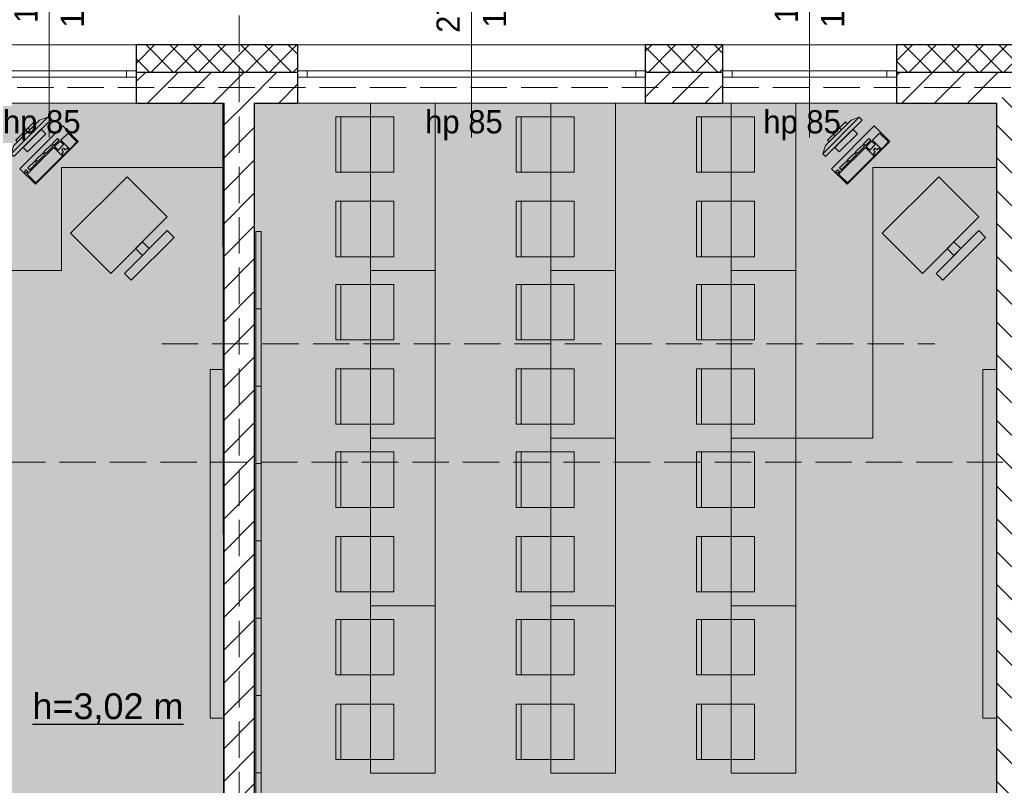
# Model space of a CAD drawing. Header units: millimetres. Extents: x -40063 to 512011, y 350190 to 687060.
# Tile 55 of 256: x 189209 to 196853, y 424472 to 430411. Entities that reach past the tile are written whole.
import ezdxf
from ezdxf.enums import TextEntityAlignment as Align

# ---------------------------------------------------------------- set-up
doc = ezdxf.new("R2010")
doc.units = ezdxf.units.MM
doc.linetypes.add('Krawędzie ukryte', pattern=[391.222223, 282.222223, -109])
doc.layers.get('0').update_dxf_attribs({"color": 8})
for name, color, linetype in [('2D - Ogólne', 8, 'Continuous'), ('Elementy Modelu - Strefy', 8, 'Continuous'), ('Konstrukcja - Ściany zew', 8, 'Continuous'), ('Opisy - Teksty', 8, 'Continuous'), ('Wnętrze - Umeblowanie', 8, 'Continuous')]:
    doc.layers.add(name, color=color, linetype=linetype)
doc.styles.add('GENERATED_STYLE_1', font='arial.ttf')
doc.styles.add('GENERATED_STYLE_2', font='txt')
doc.styles.get("Standard").update_dxf_attribs({"font": 'arial.ttf'})
pattern_1 = [(45, (2007650.3, -1666877.53), (-127.279217, 127.279217), [])]
pattern_2 = [(45, (2007650.3, -1666877.53), (-91.923878, 91.923878), []), (135, (2007650.3, -1666877.53), (91.923878, 91.923878), [])]

# ---------------------------------------------------------------- blocks, each defined once
blk = doc.blocks.new('sala (23 osoby)_0.59_109', base_point=(4462700.3, -2139093.1))
at = {"layer": 'Elementy Modelu - Strefy', "linetype": 'Continuous', "lineweight": 0}
blk.add_hatch(color=255, dxfattribs=at).paths.add_polyline_path([(4459486, -2133284.3), (4459486, -2141699.1), (4463301.5, -2141699.1), (4463301.5, -2139984.3), (4465547.1, -2139984.3), (4465539.3, -2133284.3)])
at = {"linetype": 'Continuous', "lineweight": 0, "flags": 1}
for tag in ['ROOM_NAME', 'ROOM_NUMBER', 'ROOM_AREA', 'ROOM_PERIM', 'ROOM_WALLS_SURF', 'ROOM_DOORS_SURF', 'ROOM_WINDS_SURF', 'ROOM_BASELEV', 'ROOM_HEIGHT', 'ROOM_NET_AREA', 'ROOM_REDUCED_AREA', 'ROOM_CALC_AREA', 'ROOM_VOLUME']:
    blk.add_attdef(tag, text='', height=200, dxfattribs=at).set_placement((4462700.3, -2139150.3), align=Align.BOTTOM_LEFT)
at = {"layer": 'Elementy Modelu - Strefy', "color": 1, "lineweight": 13, "insert": (4462194.7, -2138918.1), "char_height": 350, "attachment_point": 1, "style": 'GENERATED_STYLE_2'}
blk.add_mtext('{0.59}', dxfattribs=at)
blk = doc.blocks.new('sala (24 osoby)_0.58_110', base_point=(4468756.3, -2139072.3))
at = {"layer": 'Elementy Modelu - Strefy', "linetype": 'Continuous', "lineweight": 0}
for points in [[(4465786.4, -2133284.3), (4465786.4, -2141699.1), (4471546, -2141699.1), (4471546.7, -2133284.3)], [(4465661.4, -2140174.3), (4465661.4, -2141174.3), (4465786.4, -2141174.3), (4465786.4, -2140174.3)]]:
    blk.add_hatch(color=255, dxfattribs=at).paths.add_polyline_path(points)
at = {"linetype": 'Continuous', "lineweight": 0, "flags": 1}
for tag in ['ROOM_NAME', 'ROOM_NUMBER', 'ROOM_AREA', 'ROOM_PERIM', 'ROOM_WALLS_SURF', 'ROOM_DOORS_SURF', 'ROOM_WINDS_SURF', 'ROOM_BASELEV', 'ROOM_HEIGHT', 'ROOM_NET_AREA', 'ROOM_REDUCED_AREA', 'ROOM_CALC_AREA', 'ROOM_VOLUME']:
    blk.add_attdef(tag, text='', height=200, dxfattribs=at).set_placement((4468756.3, -2139129.4), align=Align.BOTTOM_LEFT)
at = {"layer": 'Elementy Modelu - Strefy', "color": 1, "lineweight": 13, "insert": (4468242.4, -2138897.3), "char_height": 350, "attachment_point": 1, "style": 'GENERATED_STYLE_2'}
blk.add_mtext('{0.58}', dxfattribs=at)
blk = doc.blocks.new('Stanowisko biurowe_ pojedyncze 16_5')
at = {"layer": 'Wnętrze - Umeblowanie', "color": 7, "linetype": 'Continuous', "lineweight": 13}
for p, q in [((0, 0), (-1300, 0)), ((-1300, 0), (-1300, -600)), ((0, -1860.4), (0, 0)), ((-393.9, -211.1), (-415.1, -232.3)), ((-111.1, -493.9), (-393.9, -211.1)), ((-393.9, -211.1), (-330.3, -232.3)), ((-510.6, -278.3), (-630.8, -398.5)), ((-178.3, -610.6), (-510.6, -278.3)), ((-415.1, -232.3), (-132.3, -515.1)), ((-344.4, -303), (-379.8, -338.4)), ((-203, -444.4), (-344.4, -303)), ((-330.3, -232.3), (-132.3, -430.3)), ((-287.9, -246.4), (-302, -260.6)), ((-302, -260.6), (-160.6, -402)), ((-146.4, -387.9), (-287.9, -246.4)), ((-254.9, -307.7), (-240.7, -293.6)), ((-551.9, -333.4), (-620.5, -402)), ((-344.2, -541.1), (-551.9, -333.4)), ((-531.3, -312.8), (-545, -326.5)), ((-545, -326.5), (-531.2, -340.4)), ((-517.5, -326.7), (-531.3, -312.8)), ((-531.2, -340.4), (-517.5, -326.7)), ((-503.6, -340.5), (-517.3, -354.2)), ((-517.3, -354.2), (-462, -409.6)), ((-448.2, -395.9), (-503.6, -340.5)), ((-379.8, -338.4), (-238.4, -479.8)), ((-207.7, -354.9), (-193.6, -340.7)), ((-630.8, -398.5), (-298.5, -730.8)), ((-620.5, -402), (-412.7, -609.7)), ((-462, -409.6), (-448.2, -395.9)), ((-441.3, -402.8), (-455, -416.6)), ((-455, -416.6), (-399.6, -471.9)), ((-385.9, -458.2), (-441.3, -402.8)), ((-399.6, -471.9), (-385.9, -458.2)), ((-238.4, -479.8), (-203, -444.4)), ((-160.6, -402), (-146.4, -387.9)), ((-111.1, -493.9), (-132.3, -430.3)), ((-379, -465.2), (-392.7, -478.9)), ((-392.7, -478.9), (-337.3, -534.3)), ((-323.6, -520.5), (-379, -465.2)), ((-337.3, -534.3), (-323.6, -520.5)), ((-316.7, -527.5), (-330.4, -541.2)), ((-275.1, -569), (-316.7, -527.5)), ((-132.3, -515.1), (-111.1, -493.9)), ((-1300, -600), (-500, -600)), ((-500, -600), (-500, -1860.4)), ((-412.7, -609.7), (-344.2, -541.1)), ((-392.1, -602.9), (-405.8, -616.6)), ((-378.3, -616.7), (-392.1, -602.9)), ((-364.6, -603), (-378.3, -616.7)), ((-337.3, -548), (-364.7, -575.5)), ((-364.7, -575.5), (-323.1, -617)), ((-350.7, -616.9), (-364.6, -603)), ((-288.8, -596.5), (-357.4, -665.1)), ((-295.7, -589.6), (-337.3, -548)), ((-330.4, -541.2), (-288.9, -582.7)), ((-323.1, -617), (-295.7, -589.6)), ((-298.5, -730.8), (-178.3, -610.6)), ((-288.9, -582.7), (-275.1, -569)), ((-233.4, -651.9), (-288.8, -596.5)), ((-1010.6, -672.2), (-1321.7, -983.3)), ((-572.2, -1110.6), (-1010.6, -672.2)), ((-405.8, -616.6), (-364.3, -658.1)), ((-364.4, -630.6), (-350.7, -616.9)), ((-350.6, -644.4), (-364.4, -630.6)), ((-364.3, -658.1), (-350.6, -644.4)), ((-357.4, -665.1), (-302, -720.5)), ((-302, -720.5), (-233.4, -651.9)), ((-1321.7, -983.3), (-883.3, -1421.7)), ((-1321.7, -1089.4), (-1374.8, -1142.4)), ((-1374.8, -1142.4), (-1042.4, -1474.8)), ((-989.4, -1421.7), (-1321.7, -1089.4)), ((-883.3, -1421.7), (-572.2, -1110.6)), ((-1129, -1176), (-1182.1, -1229)), ((-1076, -1229), (-1129, -1176)), ((-1182.1, -1229), (-1129, -1282.1)), ((-1129, -1282.1), (-1076, -1229)), ((-1042.4, -1474.8), (-989.4, -1421.7)), ((-500, -1860.4), (0, -1860.4))]:
    blk.add_line(p, q, dxfattribs=at)
blk = doc.blocks.new('Stanowisko biurowe_ pojedyncze 16_6')
at = {"layer": 'Wnętrze - Umeblowanie', "color": 7, "linetype": 'Continuous', "lineweight": 13}
for p, q in [((0, 0), (-2600, 0)), ((-2600, 0), (-2600, -600)), ((0, -1560), (0, 0)), ((-393.9, -211.1), (-415.1, -232.3)), ((-111.1, -493.9), (-393.9, -211.1)), ((-393.9, -211.1), (-330.3, -232.3)), ((-510.6, -278.3), (-630.8, -398.5)), ((-178.3, -610.6), (-510.6, -278.3)), ((-415.1, -232.3), (-132.3, -515.1)), ((-344.4, -303), (-379.8, -338.4)), ((-203, -444.4), (-344.4, -303)), ((-330.3, -232.3), (-132.3, -430.3)), ((-287.9, -246.4), (-302, -260.6)), ((-302, -260.6), (-160.6, -402)), ((-146.4, -387.9), (-287.9, -246.4)), ((-254.9, -307.7), (-240.7, -293.6)), ((-551.9, -333.4), (-620.5, -402)), ((-344.2, -541.1), (-551.9, -333.4)), ((-531.3, -312.8), (-545, -326.5)), ((-545, -326.5), (-531.2, -340.4)), ((-517.5, -326.7), (-531.3, -312.8)), ((-531.2, -340.4), (-517.5, -326.7)), ((-503.6, -340.5), (-517.3, -354.2)), ((-517.3, -354.2), (-462, -409.6)), ((-448.2, -395.9), (-503.6, -340.5)), ((-379.8, -338.4), (-238.4, -479.8)), ((-207.7, -354.9), (-193.6, -340.7)), ((-630.8, -398.5), (-298.5, -730.8)), ((-620.5, -402), (-412.7, -609.7)), ((-462, -409.6), (-448.2, -395.9)), ((-441.3, -402.8), (-455, -416.6)), ((-455, -416.6), (-399.6, -471.9)), ((-385.9, -458.2), (-441.3, -402.8)), ((-399.6, -471.9), (-385.9, -458.2)), ((-238.4, -479.8), (-203, -444.4)), ((-160.6, -402), (-146.4, -387.9)), ((-111.1, -493.9), (-132.3, -430.3)), ((-379, -465.2), (-392.7, -478.9)), ((-392.7, -478.9), (-337.3, -534.3)), ((-323.6, -520.5), (-379, -465.2)), ((-337.3, -534.3), (-323.6, -520.5)), ((-316.7, -527.5), (-330.4, -541.2)), ((-275.1, -569), (-316.7, -527.5)), ((-132.3, -515.1), (-111.1, -493.9)), ((-2600, -600), (-500, -600)), ((-500, -600), (-500, -1560)), ((-412.7, -609.7), (-344.2, -541.1)), ((-392.1, -602.9), (-405.8, -616.6)), ((-378.3, -616.7), (-392.1, -602.9)), ((-364.6, -603), (-378.3, -616.7)), ((-337.3, -548), (-364.7, -575.5)), ((-364.7, -575.5), (-323.1, -617)), ((-350.7, -616.9), (-364.6, -603)), ((-288.8, -596.5), (-357.4, -665.1)), ((-295.7, -589.6), (-337.3, -548)), ((-330.4, -541.2), (-288.9, -582.7)), ((-323.1, -617), (-295.7, -589.6)), ((-298.5, -730.8), (-178.3, -610.6)), ((-288.9, -582.7), (-275.1, -569)), ((-233.4, -651.9), (-288.8, -596.5)), ((-1010.6, -672.2), (-1321.7, -983.3)), ((-572.2, -1110.6), (-1010.6, -672.2)), ((-405.8, -616.6), (-364.3, -658.1)), ((-364.4, -630.6), (-350.7, -616.9)), ((-350.6, -644.4), (-364.4, -630.6)), ((-364.3, -658.1), (-350.6, -644.4)), ((-357.4, -665.1), (-302, -720.5)), ((-302, -720.5), (-233.4, -651.9)), ((-1321.7, -983.3), (-883.3, -1421.7)), ((-1321.7, -1089.4), (-1374.8, -1142.4)), ((-1374.8, -1142.4), (-1042.4, -1474.8)), ((-989.4, -1421.7), (-1321.7, -1089.4)), ((-883.3, -1421.7), (-572.2, -1110.6)), ((-1129, -1176), (-1182.1, -1229)), ((-1076, -1229), (-1129, -1176)), ((-1182.1, -1229), (-1129, -1282.1)), ((-1129, -1282.1), (-1076, -1229)), ((-1042.4, -1474.8), (-989.4, -1421.7)), ((-500, -1560), (0, -1560))]:
    blk.add_line(p, q, dxfattribs=at)
blk = doc.blocks.new('Okno 16_26')
at = {"layer": 'Konstrukcja - Ściany zew', "color": 7, "linetype": 'Continuous', "lineweight": 13}
for p, q in [((-1350, 200), (1350, 200)), ((-1275, 0), (-1350, 0)), ((-1350, 0), (-1350, -10)), ((-1275, -50), (-1275, 0)), ((1275, 0), (-1275, 0)), ((1350, 0), (1275, 0)), ((1275, 0), (1275, -50)), ((1350, 0), (1350, -10)), ((-1350, -10), (-1350, -50)), ((-1350, -50), (-1275, -50)), ((-1275, -50), (1275, -50)), ((1275, -50), (1350, -50)), ((1350, -10), (1350, -50)), ((-1350, -250), (1350, -250))]:
    blk.add_line(p, q, dxfattribs=at)
blk = doc.blocks.new('Znacznik O 16_129')
at = {"layer": 'Konstrukcja - Ściany zew', "color": 7, "linetype": 'Continuous', "lineweight": 13}
blk.add_line((0, 639.9), (0, -718.3), dxfattribs=at)
for start, end in [(0, 180), (180, 0)]:
    blk.add_arc((0, 939.9), 300, start, end, dxfattribs=at)
at = {"layer": 'Konstrukcja - Ściany zew', "color": 7, "lineweight": 13, "char_height": 180, "attachment_point": 7, "style": 'GENERATED_STYLE_2'}
for s, insert in [('{O3}', (-178.7, 848.4)), ('{hp 85}', (-359.2, -739.8))]:
    blk.add_mtext(s, dxfattribs=dict(at, insert=insert))
at = {"layer": 'Konstrukcja - Ściany zew', "color": 7, "lineweight": 13, "char_height": 180, "attachment_point": 7, "rotation": 90, "style": 'GENERATED_STYLE_2'}
for s, insert in [('{270}', (-88.5, 93.8)), ('{190}', (271.5, 134.5))]:
    blk.add_mtext(s, dxfattribs=dict(at, insert=insert))
blk = doc.blocks.new('Okno 16_28')
at = {"layer": 'Konstrukcja - Ściany zew', "color": 7, "linetype": 'Continuous', "lineweight": 13}
for p, q in [((-675, 200), (675, 200)), ((-600, 0), (-675, 0)), ((-675, 0), (-675, -10)), ((-600, -50), (-600, 0)), ((600, 0), (-600, 0)), ((675, 0), (600, 0)), ((600, 0), (600, -50)), ((675, 0), (675, -10)), ((-675, -10), (-675, -50)), ((-675, -50), (-600, -50)), ((-600, -50), (600, -50)), ((600, -50), (675, -50)), ((675, -10), (675, -50)), ((-675, -250), (675, -250))]:
    blk.add_line(p, q, dxfattribs=at)
blk = doc.blocks.new('Znacznik O 16_131')
at = {"layer": 'Konstrukcja - Ściany zew', "color": 7, "linetype": 'Continuous', "lineweight": 13}
blk.add_line((0, 639.9), (0, -718.3), dxfattribs=at)
for start, end in [(0, 180), (180, 0)]:
    blk.add_arc((0, 939.9), 300, start, end, dxfattribs=at)
at = {"layer": 'Konstrukcja - Ściany zew', "color": 7, "lineweight": 13, "char_height": 180, "attachment_point": 7, "style": 'GENERATED_STYLE_2'}
for s, insert in [('{O2}', (-178.7, 848.4)), ('{hp 85}', (-359.2, -739.8))]:
    blk.add_mtext(s, dxfattribs=dict(at, insert=insert))
at = {"layer": 'Konstrukcja - Ściany zew', "color": 7, "lineweight": 13, "char_height": 180, "attachment_point": 7, "rotation": 90, "style": 'GENERATED_STYLE_2'}
for s, insert in [('{135}', (-88.5, 170.1)), ('{190}', (271.5, 134.5))]:
    blk.add_mtext(s, dxfattribs=dict(at, insert=insert))
blk = doc.blocks.new('Znacznik O 16_132')
at = {"layer": 'Konstrukcja - Ściany zew', "color": 7, "linetype": 'Continuous', "lineweight": 13}
blk.add_line((0, 639.9), (0, -718.3), dxfattribs=at)
for start, end in [(0, 180), (180, 0)]:
    blk.add_arc((0, 939.9), 300, start, end, dxfattribs=at)
at = {"layer": 'Konstrukcja - Ściany zew', "color": 7, "lineweight": 13, "char_height": 180, "attachment_point": 7, "style": 'GENERATED_STYLE_2'}
for s, insert in [('{O2}', (-178.7, 848.4)), ('{hp 85}', (-359.2, -739.8))]:
    blk.add_mtext(s, dxfattribs=dict(at, insert=insert))
at = {"layer": 'Konstrukcja - Ściany zew', "color": 7, "lineweight": 13, "char_height": 180, "attachment_point": 7, "rotation": 90, "style": 'GENERATED_STYLE_2'}
for s, insert in [('{135}', (-88.5, 170.1)), ('{190}', (271.5, 134.5))]:
    blk.add_mtext(s, dxfattribs=dict(at, insert=insert))
blk = doc.blocks.new('Ściana_510', base_point=(4453486, -2133284.3))
at = {"layer": 'Konstrukcja - Ściany zew', "linetype": 'Continuous'}
h = blk.add_hatch(dxfattribs=at)
h.set_pattern_fill('Bloczki_betonowe', style=0, pattern_type=2)
h.set_pattern_definition(pattern_2)
h.paths.add_polyline_path([(4464867.1, -2132834.3), (4464867.1, -2133034.3), (4464867.1, -2133044.3), (4466119.5, -2133044.3), (4466119.5, -2133034.3), (4466119.5, -2132834.3)])
h = blk.add_hatch(dxfattribs=at)
h.set_pattern_fill('Bloczki_betonowe', style=0, pattern_type=2)
h.set_pattern_definition(pattern_2)
h.paths.add_polyline_path([(4468819.5, -2133044.3), (4469419.5, -2133044.3), (4469419.5, -2133034.3), (4469419.5, -2132834.3), (4468819.5, -2132834.3), (4468819.5, -2133034.3)])
h = blk.add_hatch(dxfattribs=at)
h.set_pattern_fill('Bloczki_betonowe', style=0, pattern_type=2)
h.set_pattern_definition(pattern_2)
h.paths.add_polyline_path([(4470769.5, -2132834.3), (4470769.5, -2133034.3), (4470769.5, -2133044.3), (4471786, -2133044.3), (4471996, -2132834.3)])
h = blk.add_hatch(dxfattribs=at)
h.set_pattern_fill('Bloczki_ceramiczne', style=0, pattern_type=2)
h.set_pattern_definition(pattern_1)
h.paths.add_polyline_path([(4464867.1, -2133044.3), (4464867.1, -2133084.3), (4464867.1, -2133284.3), (4466119.5, -2133284.3), (4466119.5, -2133084.3), (4466119.5, -2133044.3)])
h = blk.add_hatch(dxfattribs=at)
h.set_pattern_fill('Bloczki_ceramiczne', style=0, pattern_type=2)
h.set_pattern_definition(pattern_1)
h.paths.add_polyline_path([(4468819.5, -2133044.3), (4468819.5, -2133084.3), (4468819.5, -2133284.3), (4469419.5, -2133284.3), (4469419.5, -2133084.3), (4469419.5, -2133044.3)])
h = blk.add_hatch(dxfattribs=at)
h.set_pattern_fill('Bloczki_ceramiczne', style=0, pattern_type=2)
h.set_pattern_definition(pattern_1)
h.paths.add_polyline_path([(4470769.5, -2133084.3), (4470769.5, -2133284.3), (4471546, -2133284.3), (4471786, -2133044.3), (4470769.5, -2133044.3)])
at = {"layer": 'Konstrukcja - Ściany zew', "color": 7, "linetype": 'Continuous'}
for p, q in [((4464867.1, -2132834.3), (4464867.1, -2133034.3)), ((4466119.5, -2132834.3), (4466119.5, -2133034.3)), ((4468819.5, -2132834.3), (4468819.5, -2133034.3)), ((4469419.5, -2132834.3), (4469419.5, -2133034.3)), ((4470769.5, -2132834.3), (4470769.5, -2133034.3)), ((4464867.1, -2133034.3), (4464867.1, -2133044.3)), ((4464867.1, -2133044.3), (4466119.5, -2133044.3)), ((4464867.1, -2133044.3), (4464867.1, -2133084.3)), ((4464867.1, -2133084.3), (4464867.1, -2133284.3)), ((4466119.5, -2133034.3), (4466119.5, -2133044.3)), ((4466119.5, -2133044.3), (4466119.5, -2133084.3)), ((4466119.5, -2133084.3), (4466119.5, -2133284.3)), ((4468819.5, -2133034.3), (4468819.5, -2133044.3)), ((4468819.5, -2133044.3), (4469419.5, -2133044.3)), ((4468819.5, -2133044.3), (4468819.5, -2133084.3)), ((4468819.5, -2133084.3), (4468819.5, -2133284.3)), ((4469419.5, -2133034.3), (4469419.5, -2133044.3)), ((4469419.5, -2133044.3), (4469419.5, -2133084.3)), ((4469419.5, -2133084.3), (4469419.5, -2133284.3)), ((4470769.5, -2133034.3), (4470769.5, -2133044.3)), ((4470769.5, -2133044.3), (4471786, -2133044.3)), ((4470769.5, -2133044.3), (4470769.5, -2133084.3)), ((4470769.5, -2133084.3), (4470769.5, -2133284.3))]:
    blk.add_line(p, q, dxfattribs=at)
at = {"layer": 'Konstrukcja - Ściany zew', "color": 7, "linetype": 'Continuous', "flags": 128}
for points in [[(4466119.5, -2132834.3), (4464867.1, -2132834.3)], [(4469419.5, -2132834.3), (4468819.5, -2132834.3)], [(4471996, -2132834.3), (4470769.5, -2132834.3)], [(4464867.1, -2133284.3), (4465546.4, -2133284.3)], [(4465786.4, -2133284.3), (4466119.5, -2133284.3)], [(4468819.5, -2133284.3), (4469419.5, -2133284.3)], [(4470769.5, -2133284.3), (4471546, -2133284.3)]]:
    blk.add_lwpolyline(points, dxfattribs=at)
at = {"layer": 'Konstrukcja - Ściany zew', "color": 7, "lineweight": 13}
for name, p in [('Znacznik O 16_131', (4464192.1, -2132834.3)), ('Znacznik O 16_129', (4467469.5, -2132834.3)), ('Znacznik O 16_132', (4470094.5, -2132834.3))]:
    blk.add_blockref(name, p, dxfattribs=at)
at = {"layer": 'Konstrukcja - Ściany zew', "color": 7, "linetype": 'Continuous', "lineweight": 13, "xscale": -1, "zscale": 1000}
for name, p in [('Okno 16_28', (4464192.1, -2133034.3)), ('Okno 16_26', (4467469.5, -2133034.3)), ('Okno 16_28', (4470094.5, -2133034.3))]:
    blk.add_blockref(name, p, dxfattribs=at)
blk = doc.blocks.new('Ściana_511', base_point=(4471546, -2133284.3))
at = {"layer": 'Konstrukcja - Ściany zew', "linetype": 'Continuous'}
h = blk.add_hatch(dxfattribs=at)
h.set_pattern_fill('Bloczki_ceramiczne', style=0, pattern_type=2)
h.set_pattern_definition([(315, (2007650.3, -1666877.53), (127.279217, 127.279217), [])])
h.paths.add_polyline_path([(4471546, -2133284.3), (4471546, -2145869.1), (4471786, -2146109.1), (4471786, -2133044.3)])
at = {"layer": 'Konstrukcja - Ściany zew', "color": 7, "linetype": 'Continuous', "flags": 128}
blk.add_lwpolyline([(4471546, -2133284.3), (4471546, -2141699.1)], dxfattribs=at)
blk = doc.blocks.new('Drzwi 16_57')
at = {"layer": 'Konstrukcja - Ściany zew', "color": 7, "linetype": 'Continuous', "lineweight": 13}
for p, q in [((460, 0), (460, 920)), ((-500, 0), (-537, 0)), ((-460, 0), (-500, 0)), ((-500, 0), (-500, -115)), ((-500, 0), (-500, -115)), ((-460, -115), (-460, 0)), ((500, 0), (460, 0)), ((460, 0), (460, -115)), ((500, -115), (500, 0)), ((500, 0), (500, -115)), ((500, 0), (537, 0)), ((-500, -115), (-460, -115)), ((-500, -115), (-500, -240)), ((460, -115), (500, -115)), ((500, -115), (500, -240)), ((-500, -240), (-537, -240)), ((500, -240), (537, -240))]:
    blk.add_line(p, q, dxfattribs=at)
blk.add_arc((460, 0), 920, 90, 180, dxfattribs=at)
blk = doc.blocks.new('Znacznik Wym 16_25')
at = {"layer": 'Konstrukcja - Ściany zew', "color": 7, "linetype": 'Continuous', "lineweight": 13}
blk.add_line((0, -762.3), (0, 600), dxfattribs=at)
for start, end in [(0, 180), (180, 0)]:
    blk.add_arc((0, -1062.3), 300, start, end, dxfattribs=at)
at = {"layer": 'Konstrukcja - Ściany zew', "color": 7, "lineweight": 13, "char_height": 180, "attachment_point": 7, "style": 'GENERATED_STYLE_2'}
for s, insert, rotation in [('{200}', (271.5, -617.1), 90), ('{90}', (-88.5, -617.1), 90), ('{D1}', (150.8, -972.3), 180)]:
    blk.add_mtext(s, dxfattribs=dict(at, insert=insert, rotation=rotation))
blk = doc.blocks.new('Ściana_533', base_point=(4465786.4, -2133284.3))
at = {"layer": 'Konstrukcja - Ściany zew', "linetype": 'Continuous'}
h = blk.add_hatch(dxfattribs=at)
h.set_pattern_fill('Bloczki_ceramiczne', style=0, pattern_type=2)
h.set_pattern_definition(pattern_1)
h.paths.add_polyline_path([(4465546.4, -2133284.3), (4465546.4, -2140224.3), (4465661.4, -2140224.3), (4465786.4, -2140224.3), (4465786.4, -2133284.3)])
h = blk.add_hatch(dxfattribs=at)
h.set_pattern_fill('Bloczki_ceramiczne', style=0, pattern_type=2)
h.set_pattern_definition(pattern_1)
h.paths.add_polyline_path([(4465546.4, -2141339.1), (4465786.4, -2141339.1), (4465786.4, -2141224.3), (4465661.4, -2141224.3), (4465546.4, -2141224.3)])
at = {"layer": 'Konstrukcja - Ściany zew', "color": 7, "linetype": 'Continuous'}
for p, q in [((4465546.4, -2140224.3), (4465546.4, -2140187.3)), ((4465786.4, -2140224.3), (4465786.4, -2140187.3)), ((4465546.4, -2140224.3), (4465661.4, -2140224.3)), ((4465661.4, -2140224.3), (4465786.4, -2140224.3)), ((4465546.4, -2141224.3), (4465546.4, -2141261.3)), ((4465546.4, -2141224.3), (4465661.4, -2141224.3)), ((4465661.4, -2141224.3), (4465786.4, -2141224.3)), ((4465786.4, -2141224.3), (4465786.4, -2141261.3))]:
    blk.add_line(p, q, dxfattribs=at)
at = {"layer": 'Konstrukcja - Ściany zew', "color": 7, "linetype": 'Continuous', "flags": 128}
for points in [[(4465546.4, -2133284.3), (4465546.4, -2139984.3)], [(4465786.4, -2140224.3), (4465786.4, -2133284.3)], [(4465546.4, -2140104.3), (4465546.4, -2140224.3)], [(4465546.4, -2141224.3), (4465546.4, -2141339.1)], [(4465786.4, -2141339.1), (4465786.4, -2141224.3)], [(4465546.4, -2141339.1), (4465786.4, -2141339.1)]]:
    blk.add_lwpolyline(points, dxfattribs=at)
at = {"layer": 'Konstrukcja - Ściany zew', "color": 7, "linetype": 'Continuous', "lineweight": 13, "zscale": 1000, "rotation": 90}
blk.add_blockref('Drzwi 16_57', (4465546.4, -2140724.3), dxfattribs=at)
at = {"layer": 'Konstrukcja - Ściany zew', "color": 7, "lineweight": 13, "rotation": 270}
blk.add_blockref('Znacznik Wym 16_25', (4465786.4, -2140724.3), dxfattribs=at)
blk = doc.blocks.new('Linia_108', base_point=(4465666, -2150884.1))
at = {"layer": '2D - Ogólne', "color": 7, "linetype": 'Krawędzie ukryte', "lineweight": 13}
blk.add_line((4465666, -2150884.1), (4465666, -2128775.4), dxfattribs=at)
blk = doc.blocks.new('Linia_111', base_point=(4452987.9, -2133164.3))
at = {"layer": '2D - Ogólne', "color": 7, "linetype": 'Krawędzie ukryte', "lineweight": 13}
blk.add_line((4452987.9, -2133164.3), (4474652.5, -2133164.3), dxfattribs=at)

msp = doc.modelspace()

# ---------------------------------------------------------------- hatches: boundary and pattern name
at = {"layer": '2D - Ogólne', "linetype": 'Continuous', "lineweight": 0}
for points in [[(191042.6962, 428168.25803), (191042.6962, 428768.25803), (191082.6962, 428768.25803), (191082.6962, 428168.25803)], [(191042.6962, 427568.25803), (191042.6962, 428168.25803), (191082.6962, 428168.25803), (191082.6962, 427568.25803)], [(191042.6962, 426968.25803), (191042.6962, 427568.25803), (191082.6962, 427568.25803), (191082.6962, 426968.25803)], [(191042.6962, 426368.25803), (191042.6962, 426968.25803), (191082.6962, 426968.25803), (191082.6962, 426368.25803)], [(191042.6962, 425768.25803), (191042.6962, 426368.25803), (191082.6962, 426368.25803), (191082.6962, 425768.25803)], [(191042.6962, 425168.25803), (191042.6962, 425768.25803), (191082.6962, 425768.25803), (191082.6962, 425168.25803)], [(191042.6962, 424568.25803), (191042.6962, 425168.25803), (191082.6962, 425168.25803), (191082.6962, 424568.25803)], [(191042.6962, 423968.25803), (191042.6962, 424568.25803), (191082.6962, 424568.25803), (191082.6962, 423968.25803)]]:
    msp.add_hatch(color=177, dxfattribs=at).paths.add_polyline_path(points)

# ---------------------------------------------------------------- linework, layer by layer
at = {"color": 5, "linetype": 'Krawędzie ukryte', "lineweight": 13}
msp.add_line((190312.34417, 427896.0071), (196312.34417, 427896.0071), dxfattribs=at)
at = {"layer": '2D - Ogólne', "color": 102, "linetype": 'Krawędzie ukryte', "lineweight": 13}
msp.add_line((198016.37227, 426978.50881), (174488.13941, 426978.50881), dxfattribs=at)
at = {"layer": '2D - Ogólne', "color": 1, "linetype": 'Continuous', "lineweight": 13, "flags": 128}
for points in [[(192433.04822, 429764.72018), (192433.04822, 428464.72018), (191933.04822, 428464.72018), (191933.04822, 429764.72018)], [(193833.04822, 429764.72018), (193833.04822, 428464.72018), (193333.04822, 428464.72018), (193333.04822, 429764.72018)], [(195233.04822, 429764.72018), (195233.04822, 428464.72018), (194733.04822, 428464.72018), (194733.04822, 429764.72018)], [(192114.33934, 429657.37187), (192114.33934, 429227.37187), (191664.33934, 429227.37187), (191664.33934, 429657.37187)], [(191664.33934, 429227.37187), (191664.33934, 429657.37187), (191701.45027, 429657.37187), (191701.45027, 429227.37187)], [(193514.33934, 429657.37187), (193514.33934, 429227.37187), (193064.33934, 429227.37187), (193064.33934, 429657.37187)], [(193064.33934, 429227.37187), (193064.33934, 429657.37187), (193101.45027, 429657.37187), (193101.45027, 429227.37187)], [(194914.33934, 429657.37187), (194914.33934, 429227.37187), (194464.33934, 429227.37187), (194464.33934, 429657.37187)], [(194464.33934, 429227.37187), (194464.33934, 429657.37187), (194501.45027, 429657.37187), (194501.45027, 429227.37187)], [(192114.33934, 428572.06848), (192114.33934, 429002.06848), (191664.33934, 429002.06848), (191664.33934, 428572.06848)], [(191664.33934, 429002.06848), (191664.33934, 428572.06848), (191701.45027, 428572.06848), (191701.45027, 429002.06848)], [(193514.33934, 428572.06848), (193514.33934, 429002.06848), (193064.33934, 429002.06848), (193064.33934, 428572.06848)], [(193064.33934, 429002.06848), (193064.33934, 428572.06848), (193101.45027, 428572.06848), (193101.45027, 429002.06848)], [(194914.33934, 428572.06848), (194914.33934, 429002.06848), (194464.33934, 429002.06848), (194464.33934, 428572.06848)], [(194464.33934, 429002.06848), (194464.33934, 428572.06848), (194501.45027, 428572.06848), (194501.45027, 429002.06848)], [(192433.04822, 428464.72018), (192433.04822, 427164.72018), (191933.04822, 427164.72018), (191933.04822, 428464.72018)], [(193833.04822, 428464.72018), (193833.04822, 427164.72018), (193333.04822, 427164.72018), (193333.04822, 428464.72018)], [(195233.04822, 428464.72018), (195233.04822, 427164.72018), (194733.04822, 427164.72018), (194733.04822, 428464.72018)], [(192114.33934, 428357.37187), (192114.33934, 427927.37187), (191664.33934, 427927.37187), (191664.33934, 428357.37187)], [(191664.33934, 427927.37187), (191664.33934, 428357.37187), (191701.45027, 428357.37187), (191701.45027, 427927.37187)], [(193514.33934, 428357.37187), (193514.33934, 427927.37187), (193064.33934, 427927.37187), (193064.33934, 428357.37187)], [(193064.33934, 427927.37187), (193064.33934, 428357.37187), (193101.45027, 428357.37187), (193101.45027, 427927.37187)], [(194914.33934, 428357.37187), (194914.33934, 427927.37187), (194464.33934, 427927.37187), (194464.33934, 428357.37187)], [(194464.33934, 427927.37187), (194464.33934, 428357.37187), (194501.45027, 428357.37187), (194501.45027, 427927.37187)], [(190792.6962, 427696.46909), (190792.6962, 424991.77851), (190686.56125, 424991.77851), (190686.56125, 427696.46909)], [(192114.33934, 427272.06848), (192114.33934, 427702.06848), (191664.33934, 427702.06848), (191664.33934, 427272.06848)], [(191664.33934, 427702.06848), (191664.33934, 427272.06848), (191701.45027, 427272.06848), (191701.45027, 427702.06848)], [(193514.33934, 427272.06848), (193514.33934, 427702.06848), (193064.33934, 427702.06848), (193064.33934, 427272.06848)], [(193064.33934, 427702.06848), (193064.33934, 427272.06848), (193101.45027, 427272.06848), (193101.45027, 427702.06848)], [(194914.33934, 427272.06848), (194914.33934, 427702.06848), (194464.33934, 427702.06848), (194464.33934, 427272.06848)], [(194464.33934, 427702.06848), (194464.33934, 427272.06848), (194501.45027, 427272.06848), (194501.45027, 427702.06848)], [(196792.34417, 427696.46909), (196792.34417, 424991.77851), (196686.20923, 424991.77851), (196686.20923, 427696.46909)], [(192433.04822, 427164.72018), (192433.04822, 425864.72018), (191933.04822, 425864.72018), (191933.04822, 427164.72018)], [(193833.04822, 427164.72018), (193833.04822, 425864.72018), (193333.04822, 425864.72018), (193333.04822, 427164.72018)], [(195233.04822, 427164.72018), (195233.04822, 425864.72018), (194733.04822, 425864.72018), (194733.04822, 427164.72018)], [(192114.33934, 427057.37187), (192114.33934, 426627.37187), (191664.33934, 426627.37187), (191664.33934, 427057.37187)], [(191664.33934, 426627.37187), (191664.33934, 427057.37187), (191701.45027, 427057.37187), (191701.45027, 426627.37187)], [(193514.33934, 427057.37187), (193514.33934, 426627.37187), (193064.33934, 426627.37187), (193064.33934, 427057.37187)], [(193064.33934, 426627.37187), (193064.33934, 427057.37187), (193101.45027, 427057.37187), (193101.45027, 426627.37187)], [(194914.33934, 427057.37187), (194914.33934, 426627.37187), (194464.33934, 426627.37187), (194464.33934, 427057.37187)], [(194464.33934, 426627.37187), (194464.33934, 427057.37187), (194501.45027, 427057.37187), (194501.45027, 426627.37187)], [(192114.33934, 425972.06848), (192114.33934, 426402.06848), (191664.33934, 426402.06848), (191664.33934, 425972.06848)], [(191664.33934, 426402.06848), (191664.33934, 425972.06848), (191701.45027, 425972.06848), (191701.45027, 426402.06848)], [(193514.33934, 425972.06848), (193514.33934, 426402.06848), (193064.33934, 426402.06848), (193064.33934, 425972.06848)], [(193064.33934, 426402.06848), (193064.33934, 425972.06848), (193101.45027, 425972.06848), (193101.45027, 426402.06848)], [(194914.33934, 425972.06848), (194914.33934, 426402.06848), (194464.33934, 426402.06848), (194464.33934, 425972.06848)], [(194464.33934, 426402.06848), (194464.33934, 425972.06848), (194501.45027, 425972.06848), (194501.45027, 426402.06848)], [(192433.04822, 425864.72018), (192433.04822, 424564.72018), (191933.04822, 424564.72018), (191933.04822, 425864.72018)], [(193833.04822, 425864.72018), (193833.04822, 424564.72018), (193333.04822, 424564.72018), (193333.04822, 425864.72018)], [(195233.04822, 425864.72018), (195233.04822, 424564.72018), (194733.04822, 424564.72018), (194733.04822, 425864.72018)], [(192114.33934, 425757.37187), (192114.33934, 425327.37187), (191664.33934, 425327.37187), (191664.33934, 425757.37187)], [(191664.33934, 425327.37187), (191664.33934, 425757.37187), (191701.45027, 425757.37187), (191701.45027, 425327.37187)], [(193514.33934, 425757.37187), (193514.33934, 425327.37187), (193064.33934, 425327.37187), (193064.33934, 425757.37187)], [(193064.33934, 425327.37187), (193064.33934, 425757.37187), (193101.45027, 425757.37187), (193101.45027, 425327.37187)], [(194914.33934, 425757.37187), (194914.33934, 425327.37187), (194464.33934, 425327.37187), (194464.33934, 425757.37187)], [(194464.33934, 425327.37187), (194464.33934, 425757.37187), (194501.45027, 425757.37187), (194501.45027, 425327.37187)], [(192114.33934, 424672.06848), (192114.33934, 425102.06848), (191664.33934, 425102.06848), (191664.33934, 424672.06848)], [(191664.33934, 425102.06848), (191664.33934, 424672.06848), (191701.45027, 424672.06848), (191701.45027, 425102.06848)], [(193514.33934, 424672.06848), (193514.33934, 425102.06848), (193064.33934, 425102.06848), (193064.33934, 424672.06848)], [(193064.33934, 425102.06848), (193064.33934, 424672.06848), (193101.45027, 424672.06848), (193101.45027, 425102.06848)], [(194914.33934, 424672.06848), (194914.33934, 425102.06848), (194464.33934, 425102.06848), (194464.33934, 424672.06848)], [(194464.33934, 425102.06848), (194464.33934, 424672.06848), (194501.45027, 424672.06848), (194501.45027, 425102.06848)]]:
    msp.add_lwpolyline(points, close=True, dxfattribs=at)
at = {"layer": '2D - Ogólne', "color": 171, "linetype": 'Continuous', "lineweight": 13, "flags": 128}
for points in [[(191042.6962, 428168.25803), (191042.6962, 428768.25803), (191082.6962, 428768.25803), (191082.6962, 428168.25803)], [(191042.6962, 427568.25803), (191042.6962, 428168.25803), (191082.6962, 428168.25803), (191082.6962, 427568.25803)], [(191042.6962, 426968.25803), (191042.6962, 427568.25803), (191082.6962, 427568.25803), (191082.6962, 426968.25803)], [(191042.6962, 426368.25803), (191042.6962, 426968.25803), (191082.6962, 426968.25803), (191082.6962, 426368.25803)], [(191042.6962, 425768.25803), (191042.6962, 426368.25803), (191082.6962, 426368.25803), (191082.6962, 425768.25803)], [(191042.6962, 425168.25803), (191042.6962, 425768.25803), (191082.6962, 425768.25803), (191082.6962, 425168.25803)], [(191042.6962, 424568.25803), (191042.6962, 425168.25803), (191082.6962, 425168.25803), (191082.6962, 424568.25803)], [(191042.6962, 423968.25803), (191042.6962, 424568.25803), (191082.6962, 424568.25803), (191082.6962, 423968.25803)]]:
    msp.add_lwpolyline(points, close=True, dxfattribs=at)
at = {"layer": 'Elementy Modelu - Strefy', "color": 255, "linetype": 'Continuous', "lineweight": 0, "flags": 128}
for points in [[(184732.34417, 429764.72018), (184732.34417, 421349.96512), (188547.86332, 421349.96512), (188547.86332, 423064.72018), (190793.40566, 423064.72018), (190785.65401, 429764.72018)], [(191032.6962, 429764.72018), (191032.6962, 421349.96512), (196792.30952, 421349.96512), (196793.04822, 429764.72018)]]:
    msp.add_lwpolyline(points, close=True, dxfattribs=at)

# ---------------------------------------------------------------- block references
at = {"layer": '2D - Ogólne', "color": 7, "linetype": 'Krawędzie ukryte', "lineweight": 13}
for name, p in [('Linia_108', (190912.34417, 412164.96512)), ('Linia_111', (178234.25399, 429884.72018))]:
    msp.add_blockref(name, p, dxfattribs=at)
at = {"layer": 'Elementy Modelu - Strefy', "color": 1, "linetype": 'Continuous', "lineweight": 13}
for name, p in [('sala (23 osoby)_0.59_109', (187946.64912, 423955.91044)), ('sala (24 osoby)_0.58_110', (194002.62401, 423976.74473))]:
    msp.add_blockref(name, p, dxfattribs=at)
at = {"layer": 'Konstrukcja - Ściany zew', "color": 7}
for name, p in [('Ściana_510', (178732.34417, 429764.72018)), ('Ściana_511', (196792.34417, 429764.72018)), ('Ściana_533', (191032.6962, 429764.72018))]:
    msp.add_blockref(name, p, dxfattribs=at)
at = {"layer": 'Wnętrze - Umeblowanie', "color": 7, "linetype": 'Continuous', "lineweight": 13, "zscale": 1000, "rotation": 90.00000000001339}
for name, p in [('Stanowisko biurowe_ pojedyncze 16_5', (188932.34417, 429764.72018)), ('Stanowisko biurowe_ pojedyncze 16_6', (195233.04822, 429764.72018))]:
    msp.add_blockref(name, p, dxfattribs=at)

# ---------------------------------------------------------------- texts
at = {"layer": 'Opisy - Teksty', "linetype": 'Continuous', "insert": (189307.7581, 425184.8837), "char_height": 200, "attachment_point": 1, "style": 'GENERATED_STYLE_1'}
msp.add_mtext('{\\Lh=3,02 m}', dxfattribs=at)

doc.saveas('drawing.dxf')
